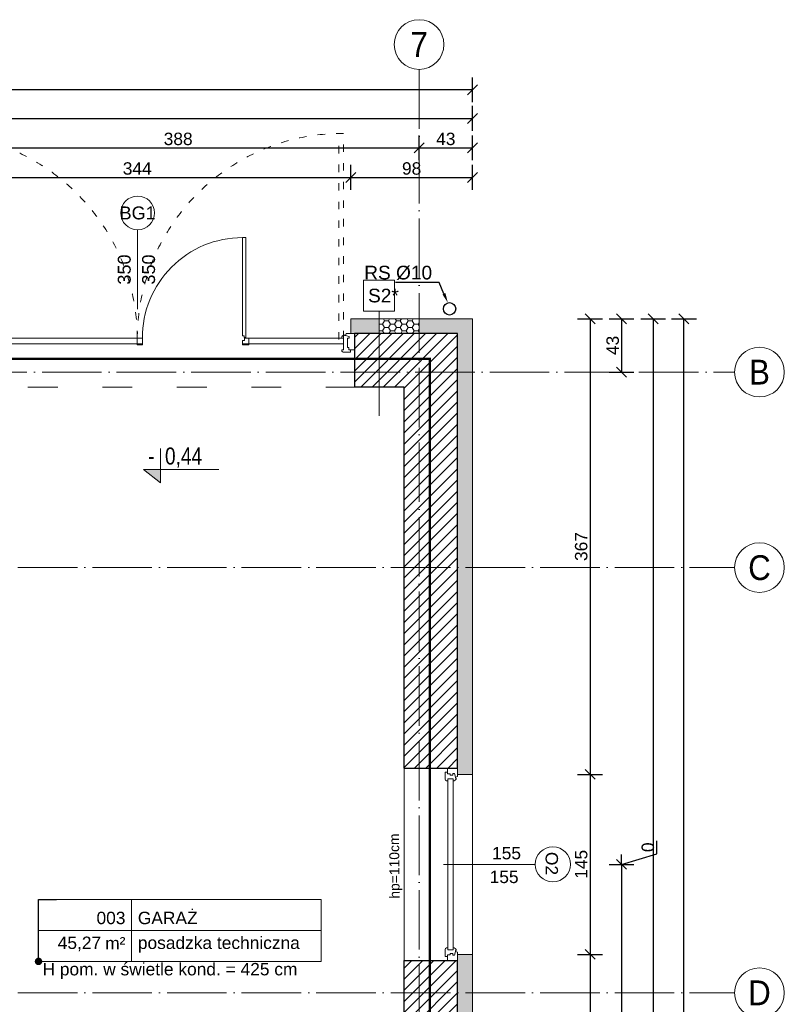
# Model space of a CAD drawing. Header units: millimetres. Extents: x -2720 to 125583, y -8970 to 34912.
# Tile 61 of 105: x 15412 to 16027, y 19098 to 19892. Entities that reach past the tile are written whole.
import ezdxf
from ezdxf import colors
from ezdxf.entities.mleader import LeaderData, LeaderLine
from ezdxf.enums import TextEntityAlignment as Align
from ezdxf.math import Vec2, Vec3

# ---------------------------------------------------------------- set-up
doc = ezdxf.new("R2010")
doc.units = ezdxf.units.MM
for name, pattern in [('ACAD_ISO02W100', [15, 12, -3]), ('ACAD_ISO03W100', [30, 12, -18]), ('ACAD_ISO04W100', [30, 24, -3, 0, -3]), ('Osie$0$CONTINOUS', [0])]:
    doc.linetypes.add(name, pattern=pattern)
for name, color, linetype, lineweight, true_color in [('A_HATCH', 7, 'Continuous', 5, 0x999999), ('A_IZOLEACJA TERMI_PROJEKTOWANA', 7, 'Continuous', 15, 0x0089b6), ('A_PPOŻ', 1, 'ACAD_ISO02W100', 30, 0xff0000)]:
    doc.layers.add(name, color=color, linetype=linetype, lineweight=lineweight, true_color=true_color)
for name, color, linetype, lineweight in [('A_KONST_ISTNIEJĄCE', 83, 'Continuous', 25), ('A_OPISY', 40, 'Continuous', 9), ('A_OSIE KONSTRUKCYJNE', 150, 'ACAD_ISO04W100', 5), ('A_STOLARKA DRZWIOWA', 30, 'Continuous', 15), ('A_STOLARKA OKIENNA', 141, 'Continuous', 15), ('A_WIDOK', 141, 'Continuous', 13), ('A_WYMIAROWANIE', 7, 'Continuous', 9)]:
    doc.layers.add(name, color=color, linetype=linetype, lineweight=lineweight)
doc.layers.add('A_NIEWIDOCZNE  POMOCNICZE', color=252, linetype='ACAD_ISO03W100', lineweight=5, plot=False)
doc.layers.add('A_RYNNY', color=71, linetype='Continuous')
doc.styles.add('APLUS', font='arial.ttf', dxfattribs={"width": 0.6})
doc.styles.add('ARIAL', font='arial.ttf')
doc.styles.add('DEMIURG_100_opisy', font='arial.ttf', dxfattribs={"width": 0.9, "height": 20})
doc.styles.get("Standard").update_dxf_attribs({"font": 'arial.ttf'})
doc.dimstyles.new('1 do 100', dxfattribs={"dimtxt": 10, "dimasz": 8, "dimexe": 10, "dimexo": 10, "dimgap": 2, "dimtad": 1, "dimdec": 0, "dimtxsty": 'Standard', "dimblk": 'OBLIQUE', "dimcen": 2.5, "dimadec": 0, "dimazin": 0, "dimtfac": 1, "dimtdec": 0, "dimtmove": 0, "dimatfit": 3, "dimldrblk": 'OBLIQUE', "dimfxl": 10, "dimfxlon": 1, "dimarcsym": 0})
pattern_1 = [(0, (-3039.7677, -2375.465), (4.7625, 2.74963064), [3.175, -6.35]), (120, (-3039.7677, -2375.465), (-4.7625, 2.74963066), [3.175, -6.35]), (60, (-3039.7677, -2375.465), (1e-08, 5.4992613), [-6.35, 3.175])]

# ---------------------------------------------------------------- blocks, each defined once
blk = doc.blocks.new('*U142')
at = {"color": 144}
for p, q in [((45, 0), (45, -8)), ((45, 0), (51.68, 0)), ((45, 0), (45, -8)), ((51.68, 0), (52.26, -1.55)), ((193.32, 0), (192.74, -1.55)), ((200, 0), (193.32, 0)), ((200, 0), (200, -8)), ((49.24, -2.4), (52.26, -1.55)), ((49.24, -3.73), (49.24, -2.4)), ((50.61, -3.73), (49.24, -3.73)), ((49.59, -8), (49.59, -6.06)), ((49.59, -6.06), (50.61, -6.06)), ((50.61, -6.06), (50.61, -3.73)), ((52.26, -1.55), (53.11, -1.55)), ((53.11, -1.55), (53.01, -1.01)), ((53.75, -7.98), (53.75, -3.66)), ((53.75, -3.66), (55.38, -3.66)), ((191.25, -3.66), (189.62, -3.66)), ((191.25, -7.98), (191.25, -3.66)), ((191.89, -1.55), (191.99, -1.01)), ((192.74, -1.55), (191.89, -1.55)), ((195.76, -2.4), (192.74, -1.55)), ((194.39, -6.06), (194.39, -3.73)), ((194.39, -3.73), (195.76, -3.73)), ((195.41, -6.06), (194.39, -6.06)), ((195.41, -8), (195.41, -6.06)), ((195.76, -3.73), (195.76, -2.4)), ((45, -8), (48.2, -8)), ((48.2, -8), (48.2, -9.92)), ((48.2, -8), (49.59, -8)), ((48.2, -9.92), (54.06, -9.92)), ((55.34, -7.98), (53.75, -7.98)), ((55.34, -9.03), (55.34, -7.98)), ((189.66, -9.03), (189.66, -7.98)), ((189.66, -7.98), (191.25, -7.98)), ((196.8, -9.92), (190.94, -9.92)), ((196.8, -8), (195.41, -8)), ((200, -8), (196.8, -8)), ((196.8, -8), (196.8, -9.92))]:
    blk.add_line(p, q, dxfattribs=at)
blk.add_lwpolyline([(53.75, -3.66), (191.25, -3.66), (191.25, -7.98), (53.75, -7.98)], close=True, dxfattribs=at)
for centre, radius, start, end in [((52.87, -3.52), 2.51, 356.81051, 86.81051), ((192.13, -3.52), 2.51, 93.18949, 183.18949), ((53.97, -8.42), 1.5, 273.35533, 335.68535), ((191.03, -8.42), 1.5, 204.31465, 266.64467)]:
    blk.add_arc(centre, radius, start, end, dxfattribs=at)
blk = doc.blocks.new('WARTOŚĆ')
at = {"layer": 'A_OPISY', "color": 144}
blk.add_line((0, 0), (0, 73.97), dxfattribs=at)
blk.add_circle((0, 88.12), 14.15, dxfattribs=at)
blk.add_attdef('OZ', (-9.99, 82.42), '', height=10, dxfattribs=at)
for tag, p in [('S', (-4.03, 32.64)), ('H', (15.09, 32.64))]:
    blk.add_attdef(tag, p, '', height=10, rotation=90, dxfattribs=at)
blk = doc.blocks.new('*U109')
at = {"lineweight": 5}
for p, q in [((-75, -25), (-75, 25)), ((-75, 25), (0, 25)), ((0, 0), (0, 25)), ((0, 25), (152.71, 25)), ((152.71, 25), (152.71, -25)), ((-75, -25), (0, -25)), ((152.71, -25), (0, -25))]:
    blk.add_line(p, q, dxfattribs=at)
at = {"lineweight": 5, "ltscale": 18.5}
for p, q in [((0, 25), (0, -25)), ((-75, 0), (152.71, 0))]:
    blk.add_line(p, q, dxfattribs=at)
at = {"lineweight": 5, "ltscale": 18.5, "insert": (-5, -10.38), "char_height": 10, "attachment_point": 6, "style": 'ARIAL'}
blk.add_mtext('\\A1;m²', dxfattribs=at)
at = {"lineweight": 5, "style": 'ARIAL'}
blk.add_attdef('1NR', text='', height=10, dxfattribs=at).set_placement((-5, 5), align=Align.RIGHT)
blk.add_attdef('2POM', (5, 5), '', height=10, dxfattribs=at)
blk.add_attdef('4PL2', text='', height=10, dxfattribs=at).set_placement((-24.57, -5), align=Align.TOP_RIGHT)
blk.add_attdef('3POS', text='', height=10, dxfattribs=at).set_placement((5, -5), align=Align.TOP_LEFT)
blk = doc.blocks.new('_Dot')
at = {"color": 0, "linetype": 'ByBlock', "lineweight": -2}
blk.add_line((-0.5, 0), (-1, 0), dxfattribs=at)
at = {"color": 0, "linetype": 'ByBlock', "const_width": 0.5}
blk.add_lwpolyline([(-0.25, 0, 1), (0.25, 0, 1)], format="xyb", close=True, dxfattribs=at)
blk = doc.blocks.new('OSI')
at = {"layer": 'A_OSIE KONSTRUKCYJNE', "ltscale": 2}
for p, q in [((18773.03, 22227.01), (18773.03, 19966.92)), ((17207.22, 21983.12), (19027.17, 21983.12)), ((17788.7, 21825.62), (19027.17, 21825.62)), ((17788.7, 21483.12), (19027.17, 21483.12))]:
    blk.add_line(p, q, dxfattribs=at)
at = {"layer": 'A_OSIE KONSTRUKCYJNE', "linetype": 'Continuous'}
for centre in [(18773.03, 22247.01), (19047.17, 21983.12), (19047.17, 21825.62), (19047.17, 21483.12)]:
    blk.add_circle(centre, 20, dxfattribs=at)
at = {"layer": 'A_OSIE KONSTRUKCYJNE', "linetype": 'Osie$0$CONTINOUS', "style": 'DEMIURG_100_opisy', "width": 0.9}
for s, p in [('7', (18773.03, 22247.01)), ('B', (19047.17, 21983.12)), ('C', (19047.17, 21825.62)), ('D', (19047.17, 21483.12))]:
    blk.add_text(s, height=20, dxfattribs=at).set_placement(p, align=Align.MIDDLE_CENTER)
blk = doc.blocks.new('_Oblique')
at = {"color": 0, "linetype": 'ByBlock', "lineweight": -2}
blk.add_line((-0.5, -0.5), (0.5, 0.5), dxfattribs=at)
blk = doc.blocks.new('*D251')
at = {"layer": 'A_WYMIAROWANIE', "color": 0, "lineweight": -2, "ltscale": 2, "transparency": 16777216}
for p, q in [((15334.26, 19754.53), (15334.26, 19774.53)), ((15678.26, 19754.53), (15678.26, 19774.53)), ((15334.26, 19764.53), (15678.26, 19764.53))]:
    blk.add_line(p, q, dxfattribs=at)
at = {"layer": 'Defpoints', "color": 0, "ltscale": 2, "transparency": 16777216}
for p in [(15678.26, 19764.53), (15334.26, 19650.66), (15678.26, 19650.66)]:
    blk.add_point(p, dxfattribs=at)
at = {"layer": 'A_WYMIAROWANIE', "color": 0, "lineweight": -2, "ltscale": 2, "transparency": 16777216, "xscale": 8, "yscale": 8, "zscale": 8, "rotation": 180}
blk.add_blockref('_Oblique', (15334.26, 19764.53), dxfattribs=at)
at = {"layer": 'A_WYMIAROWANIE', "color": 0, "lineweight": -2, "ltscale": 2, "transparency": 16777216, "xscale": 8, "yscale": 8, "zscale": 8}
blk.add_blockref('_Oblique', (15678.26, 19764.53), dxfattribs=at)
at = {"layer": 'A_WYMIAROWANIE', "color": 0, "ltscale": 2, "transparency": 16777216, "insert": (15506.26, 19771.64), "char_height": 10, "attachment_point": 5}
blk.add_mtext('344', dxfattribs=at)
blk = doc.blocks.new('*D252')
at = {"layer": 'A_WYMIAROWANIE', "color": 0, "lineweight": -2, "ltscale": 2, "transparency": 16777216}
for p, q in [((15678.26, 19754.53), (15678.26, 19774.53)), ((15776.26, 19754.53), (15776.26, 19774.53)), ((15678.26, 19764.53), (15776.26, 19764.53))]:
    blk.add_line(p, q, dxfattribs=at)
at = {"layer": 'Defpoints', "color": 0, "ltscale": 2, "transparency": 16777216}
for p in [(15776.26, 19764.53), (15678.26, 19650.66), (15776.26, 19650.66)]:
    blk.add_point(p, dxfattribs=at)
at = {"layer": 'A_WYMIAROWANIE', "color": 0, "lineweight": -2, "ltscale": 2, "transparency": 16777216, "xscale": 8, "yscale": 8, "zscale": 8, "rotation": 180}
blk.add_blockref('_Oblique', (15678.26, 19764.53), dxfattribs=at)
at = {"layer": 'A_WYMIAROWANIE', "color": 0, "lineweight": -2, "ltscale": 2, "transparency": 16777216, "xscale": 8, "yscale": 8, "zscale": 8}
blk.add_blockref('_Oblique', (15776.26, 19764.53), dxfattribs=at)
at = {"layer": 'A_WYMIAROWANIE', "color": 0, "ltscale": 2, "transparency": 16777216, "insert": (15727.26, 19771.63), "char_height": 10, "attachment_point": 5}
blk.add_mtext('98', dxfattribs=at)
blk = doc.blocks.new('*D262')
at = {"layer": 'A_WYMIAROWANIE', "color": 0, "lineweight": -2, "ltscale": 2, "transparency": 16777216}
for p, q in [((15345.16, 19778.36), (15345.16, 19798.36)), ((15733.26, 19778.36), (15733.26, 19798.36)), ((15345.16, 19788.36), (15733.26, 19788.36))]:
    blk.add_line(p, q, dxfattribs=at)
at = {"layer": 'Defpoints', "color": 0, "ltscale": 2, "transparency": 16777216}
for p in [(15733.26, 19788.36), (15733.26, 19684.44), (15345.16, 19661.34)]:
    blk.add_point(p, dxfattribs=at)
at = {"layer": 'A_WYMIAROWANIE', "color": 0, "lineweight": -2, "ltscale": 2, "transparency": 16777216, "xscale": 8, "yscale": 8, "zscale": 8, "rotation": 180}
blk.add_blockref('_Oblique', (15345.16, 19788.36), dxfattribs=at)
at = {"layer": 'A_WYMIAROWANIE', "color": 0, "lineweight": -2, "ltscale": 2, "transparency": 16777216, "xscale": 8, "yscale": 8, "zscale": 8}
blk.add_blockref('_Oblique', (15733.26, 19788.36), dxfattribs=at)
at = {"layer": 'A_WYMIAROWANIE', "color": 0, "ltscale": 2, "transparency": 16777216, "insert": (15539.21, 19795.47), "char_height": 10, "attachment_point": 5}
blk.add_mtext('388', dxfattribs=at)
blk = doc.blocks.new('*D263')
at = {"layer": 'A_WYMIAROWANIE', "color": 0, "lineweight": -2, "ltscale": 2, "transparency": 16777216}
for p, q in [((15733.26, 19778.36), (15733.26, 19798.36)), ((15776.26, 19778.36), (15776.26, 19798.36)), ((15733.26, 19788.36), (15776.26, 19788.36))]:
    blk.add_line(p, q, dxfattribs=at)
at = {"layer": 'Defpoints', "color": 0, "ltscale": 2, "transparency": 16777216}
for p in [(15776.26, 19788.36), (15733.26, 19684.44), (15776.26, 19650.66)]:
    blk.add_point(p, dxfattribs=at)
at = {"layer": 'A_WYMIAROWANIE', "color": 0, "lineweight": -2, "ltscale": 2, "transparency": 16777216, "xscale": 8, "yscale": 8, "zscale": 8, "rotation": 180}
blk.add_blockref('_Oblique', (15733.26, 19788.36), dxfattribs=at)
at = {"layer": 'A_WYMIAROWANIE', "color": 0, "lineweight": -2, "ltscale": 2, "transparency": 16777216, "xscale": 8, "yscale": 8, "zscale": 8}
blk.add_blockref('_Oblique', (15776.26, 19788.36), dxfattribs=at)
at = {"layer": 'A_WYMIAROWANIE', "color": 0, "ltscale": 2, "transparency": 16777216, "insert": (15754.76, 19795.47), "char_height": 10, "attachment_point": 5}
blk.add_mtext('43', dxfattribs=at)
blk = doc.blocks.new('*D265')
at = {"layer": 'A_WYMIAROWANIE', "color": 0, "lineweight": -2, "ltscale": 2, "transparency": 16777216}
for p, q in [((14170.26, 19802.03), (14170.26, 19822.03)), ((15776.26, 19802.03), (15776.26, 19822.03)), ((14170.26, 19812.03), (15776.26, 19812.03))]:
    blk.add_line(p, q, dxfattribs=at)
at = {"layer": 'Defpoints', "color": 0, "ltscale": 2, "transparency": 16777216}
for p in [(15776.26, 19812.03), (14170.26, 19655.66), (15776.26, 19650.66)]:
    blk.add_point(p, dxfattribs=at)
at = {"layer": 'A_WYMIAROWANIE', "color": 0, "lineweight": -2, "ltscale": 2, "transparency": 16777216, "xscale": 8, "yscale": 8, "zscale": 8, "rotation": 180}
blk.add_blockref('_Oblique', (14170.26, 19812.03), dxfattribs=at)
at = {"layer": 'A_WYMIAROWANIE', "color": 0, "lineweight": -2, "ltscale": 2, "transparency": 16777216, "xscale": 8, "yscale": 8, "zscale": 8}
blk.add_blockref('_Oblique', (15776.26, 19812.03), dxfattribs=at)
at = {"layer": 'A_WYMIAROWANIE', "color": 0, "ltscale": 2, "transparency": 16777216, "insert": (14973.26, 19819.14), "char_height": 10, "attachment_point": 5}
blk.add_mtext('1606', dxfattribs=at)
blk = doc.blocks.new('*D266')
at = {"layer": 'A_WYMIAROWANIE', "color": 0, "lineweight": -2, "ltscale": 2, "transparency": 16777216}
for p, q in [((13281.26, 19825.06), (13281.26, 19845.06)), ((15776.26, 19825.06), (15776.26, 19845.06)), ((15776.26, 19835.06), (13281.26, 19835.06))]:
    blk.add_line(p, q, dxfattribs=at)
at = {"layer": 'Defpoints', "color": 0, "ltscale": 2, "transparency": 16777216}
for p in [(13281.26, 19835.06), (15776.26, 19650.66), (13281.26, 19585.66)]:
    blk.add_point(p, dxfattribs=at)
at = {"layer": 'A_WYMIAROWANIE', "color": 0, "lineweight": -2, "ltscale": 2, "transparency": 16777216, "xscale": 8, "yscale": 8, "zscale": 8, "rotation": 180}
blk.add_blockref('_Oblique', (13281.26, 19835.06), dxfattribs=at)
at = {"layer": 'A_WYMIAROWANIE', "color": 0, "lineweight": -2, "ltscale": 2, "transparency": 16777216, "xscale": 8, "yscale": 8, "zscale": 8}
blk.add_blockref('_Oblique', (15776.26, 19835.06), dxfattribs=at)
at = {"layer": 'A_WYMIAROWANIE', "color": 0, "ltscale": 2, "transparency": 16777216, "insert": (14528.76, 19842.17), "char_height": 10, "attachment_point": 5}
blk.add_mtext('2495', dxfattribs=at)
blk = doc.blocks.new('*D267')
at = {"layer": 'A_WYMIAROWANIE', "color": 0, "lineweight": -2, "ltscale": 2, "transparency": 16777216}
for p, q in [((15860.96, 19650.66), (15880.96, 19650.66)), ((15870.96, 19650.66), (15870.96, 19283.66)), ((15860.96, 19283.66), (15880.96, 19283.66))]:
    blk.add_line(p, q, dxfattribs=at)
at = {"layer": 'Defpoints', "color": 0, "ltscale": 2, "transparency": 16777216}
for p in [(15776.26, 19650.66), (15776.26, 19283.66), (15870.96, 19283.66)]:
    blk.add_point(p, dxfattribs=at)
at = {"layer": 'A_WYMIAROWANIE', "color": 0, "lineweight": -2, "ltscale": 2, "transparency": 16777216, "xscale": 8, "yscale": 8, "zscale": 8}
for p, rotation in [((15870.96, 19650.66), 90), ((15870.96, 19283.66), 270)]:
    blk.add_blockref('_Oblique', p, dxfattribs=dict(at, rotation=rotation))
at = {"layer": 'A_WYMIAROWANIE', "color": 0, "ltscale": 2, "transparency": 16777216, "insert": (15863.85, 19467.16), "char_height": 10, "attachment_point": 5, "rotation": 90}
blk.add_mtext('367', dxfattribs=at)
blk = doc.blocks.new('*D268')
at = {"layer": 'A_WYMIAROWANIE', "color": 0, "lineweight": -2, "ltscale": 2, "transparency": 16777216}
for p, q in [((15860.96, 19283.66), (15880.96, 19283.66)), ((15870.96, 19283.66), (15870.96, 19138.66)), ((15860.96, 19138.66), (15880.96, 19138.66))]:
    blk.add_line(p, q, dxfattribs=at)
at = {"layer": 'Defpoints', "color": 0, "ltscale": 2, "transparency": 16777216}
for p in [(15776.26, 19283.66), (15776.26, 19138.66), (15870.96, 19138.66)]:
    blk.add_point(p, dxfattribs=at)
at = {"layer": 'A_WYMIAROWANIE', "color": 0, "lineweight": -2, "ltscale": 2, "transparency": 16777216, "xscale": 8, "yscale": 8, "zscale": 8}
for p, rotation in [((15870.96, 19283.66), 90), ((15870.96, 19138.66), 270)]:
    blk.add_blockref('_Oblique', p, dxfattribs=dict(at, rotation=rotation))
at = {"layer": 'A_WYMIAROWANIE', "color": 0, "ltscale": 2, "transparency": 16777216, "insert": (15863.85, 19211.16), "char_height": 10, "attachment_point": 5, "rotation": 90}
blk.add_mtext('145', dxfattribs=at)
blk = doc.blocks.new('*D269')
at = {"layer": 'A_WYMIAROWANIE', "color": 0, "lineweight": -2, "ltscale": 2, "transparency": 16777216}
for p, q in [((15860.96, 19138.66), (15880.96, 19138.66)), ((15870.96, 19138.66), (15870.96, 19010.66)), ((15860.96, 19010.66), (15880.96, 19010.66))]:
    blk.add_line(p, q, dxfattribs=at)
at = {"layer": 'Defpoints', "color": 0, "ltscale": 2, "transparency": 16777216}
for p in [(15776.26, 19138.66), (15776.26, 19010.66), (15870.96, 19010.66)]:
    blk.add_point(p, dxfattribs=at)
at = {"layer": 'A_WYMIAROWANIE', "color": 0, "lineweight": -2, "ltscale": 2, "transparency": 16777216, "xscale": 8, "yscale": 8, "zscale": 8}
for p, rotation in [((15870.96, 19138.66), 90), ((15870.96, 19010.66), 270)]:
    blk.add_blockref('_Oblique', p, dxfattribs=dict(at, rotation=rotation))
at = {"layer": 'A_WYMIAROWANIE', "color": 0, "ltscale": 2, "transparency": 16777216, "insert": (15863.85, 19074.66), "char_height": 10, "attachment_point": 5, "rotation": 90}
blk.add_mtext('128', dxfattribs=at)
blk = doc.blocks.new('*D273')
at = {"layer": 'A_WYMIAROWANIE', "color": 0, "lineweight": -2, "ltscale": 2, "transparency": 16777216}
for p, q in [((15886.32, 19650.66), (15906.32, 19650.66)), ((15896.32, 19650.66), (15896.32, 19607.66)), ((15886.32, 19607.66), (15906.32, 19607.66))]:
    blk.add_line(p, q, dxfattribs=at)
at = {"layer": 'Defpoints', "color": 0, "ltscale": 2, "transparency": 16777216}
for p in [(15776.26, 19650.66), (15776.26, 19607.66), (15896.32, 19607.66)]:
    blk.add_point(p, dxfattribs=at)
at = {"layer": 'A_WYMIAROWANIE', "color": 0, "lineweight": -2, "ltscale": 2, "transparency": 16777216, "xscale": 8, "yscale": 8, "zscale": 8}
for p, rotation in [((15896.32, 19650.66), 90), ((15896.32, 19607.66), 270)]:
    blk.add_blockref('_Oblique', p, dxfattribs=dict(at, rotation=rotation))
at = {"layer": 'A_WYMIAROWANIE', "color": 0, "ltscale": 2, "transparency": 16777216, "insert": (15889.21, 19629.16), "char_height": 10, "attachment_point": 5, "rotation": 90}
blk.add_mtext('43', dxfattribs=at)
blk = doc.blocks.new('*D274')
at = {"layer": 'A_WYMIAROWANIE', "color": 0, "lineweight": -2, "ltscale": 2, "transparency": 16777216}
for p, q in [((15924.63, 19219.66), (15924.63, 19230.18)), ((15896.32, 19211.16), (15924.63, 19219.66)), ((15896.32, 19211.16), (15896.32, 19219.16)), ((15886.32, 19211.16), (15906.32, 19211.16)), ((15886.32, 19211.16), (15906.32, 19211.16)), ((15896.32, 19211.16), (15896.32, 19203.16))]:
    blk.add_line(p, q, dxfattribs=at)
at = {"layer": 'Defpoints', "color": 0, "ltscale": 2, "transparency": 16777216}
for p in [(15776.26, 19211.16), (15789.85, 19211.16), (15896.32, 19211.16)]:
    blk.add_point(p, dxfattribs=at)
at = {"layer": 'A_WYMIAROWANIE', "color": 0, "lineweight": -2, "ltscale": 2, "transparency": 16777216, "xscale": 8, "yscale": 8, "zscale": 8}
for rotation in [90, 270]:
    blk.add_blockref('_Oblique', (15896.32, 19211.16), dxfattribs=dict(at, rotation=rotation))
at = {"layer": 'A_WYMIAROWANIE', "color": 0, "ltscale": 2, "transparency": 16777216, "insert": (15917.53, 19224.92), "char_height": 10, "attachment_point": 5, "rotation": 90}
blk.add_mtext('0', dxfattribs=at)
blk = doc.blocks.new('*D275')
at = {"layer": 'A_WYMIAROWANIE', "color": 0, "lineweight": -2, "ltscale": 2, "transparency": 16777216}
for p, q in [((15886.32, 19211.16), (15906.32, 19211.16)), ((15896.32, 19211.16), (15896.32, 18938.16)), ((15886.32, 18938.16), (15906.32, 18938.16))]:
    blk.add_line(p, q, dxfattribs=at)
at = {"layer": 'Defpoints', "color": 0, "ltscale": 2, "transparency": 16777216}
for p in [(15789.85, 19211.16), (15776.26, 18938.16), (15896.32, 18938.16)]:
    blk.add_point(p, dxfattribs=at)
at = {"layer": 'A_WYMIAROWANIE', "color": 0, "lineweight": -2, "ltscale": 2, "transparency": 16777216, "xscale": 8, "yscale": 8, "zscale": 8}
for p, rotation in [((15896.32, 19211.16), 90), ((15896.32, 18938.16), 270)]:
    blk.add_blockref('_Oblique', p, dxfattribs=dict(at, rotation=rotation))
at = {"layer": 'A_WYMIAROWANIE', "color": 0, "ltscale": 2, "transparency": 16777216, "insert": (15889.21, 19074.66), "char_height": 10, "attachment_point": 5, "rotation": 90}
blk.add_mtext('273', dxfattribs=at)
blk = doc.blocks.new('*D281')
at = {"layer": 'A_WYMIAROWANIE', "color": 0, "lineweight": -2, "ltscale": 2, "transparency": 16777216}
for p, q in [((15911.73, 19650.66), (15931.73, 19650.66)), ((15921.73, 19650.66), (15921.73, 18154.66)), ((15911.73, 18154.66), (15931.73, 18154.66))]:
    blk.add_line(p, q, dxfattribs=at)
at = {"layer": 'Defpoints', "color": 0, "ltscale": 2, "transparency": 16777216}
for p in [(15776.26, 19650.66), (15776.26, 18154.66), (15921.73, 18154.66)]:
    blk.add_point(p, dxfattribs=at)
at = {"layer": 'A_WYMIAROWANIE', "color": 0, "lineweight": -2, "ltscale": 2, "transparency": 16777216, "xscale": 8, "yscale": 8, "zscale": 8}
for p, rotation in [((15921.73, 19650.66), 90), ((15921.73, 18154.66), 270)]:
    blk.add_blockref('_Oblique', p, dxfattribs=dict(at, rotation=rotation))
at = {"layer": 'A_WYMIAROWANIE', "color": 0, "ltscale": 2, "transparency": 16777216, "insert": (15914.63, 18902.66), "char_height": 10, "attachment_point": 5, "rotation": 90}
blk.add_mtext('1496', dxfattribs=at)
blk = doc.blocks.new('*D283')
at = {"layer": 'A_WYMIAROWANIE', "color": 0, "lineweight": -2, "ltscale": 2, "transparency": 16777216}
for p, q in [((15936.59, 19650.66), (15956.59, 19650.66)), ((15946.59, 17890.66), (15946.59, 19650.66)), ((15936.59, 17890.66), (15956.59, 17890.66))]:
    blk.add_line(p, q, dxfattribs=at)
at = {"layer": 'Defpoints', "color": 0, "ltscale": 2, "transparency": 16777216}
for p in [(15290.28, 19650.66), (15946.59, 19650.66), (15333.26, 17890.66)]:
    blk.add_point(p, dxfattribs=at)
at = {"layer": 'A_WYMIAROWANIE', "color": 0, "lineweight": -2, "ltscale": 2, "transparency": 16777216, "xscale": 8, "yscale": 8, "zscale": 8}
for p, rotation in [((15946.59, 19650.66), 90), ((15946.59, 17890.66), 270)]:
    blk.add_blockref('_Oblique', p, dxfattribs=dict(at, rotation=rotation))
at = {"layer": 'A_WYMIAROWANIE', "color": 0, "ltscale": 2, "transparency": 16777216, "insert": (15939.48, 18770.66), "char_height": 10, "attachment_point": 5, "rotation": 90}
blk.add_mtext('1760', dxfattribs=at)
blk = doc.blocks.new('*U8')
blk.add_hatch(color=256).paths.add_polyline_path([(0, 0.153), (-0.198, 0.153), (0, 0)])
blk.add_line((0, 0.153), (0, 0.4))
blk.add_lwpolyline([(0, 0.153), (0, 0), (-0.198, 0.153), (0.685, 0.153)])
at = {"style": 'APLUS', "width": 0.8}
blk.add_attdef('%%P_0.00', text='', height=0.2, dxfattribs=at).set_placement((-0.146, 0.153), align=Align.BOTTOM_LEFT)
blk = doc.blocks.new('*U591')
at = {"color": 0}
blk.add_line((0, 80), (0, 0), dxfattribs=at)
blk.add_circle((0, 97), 17, dxfattribs=at)
blk.add_attdef('NAZWA', text='', height=13, dxfattribs=at).set_placement((0, 97), align=Align.MIDDLE)
for tag, p in [('SZEROKOŚĆ', (-13.47, 40)), ('WYSOKOŚĆ', (11.02, 40))]:
    blk.add_attdef(tag, text='', height=13, rotation=90, dxfattribs=at).set_placement(p, align=Align.MIDDLE)
blk = doc.blocks.new('brama garażowa')
at = {"layer": 'A_STOLARKA DRZWIOWA', "color": 144, "linetype": 'ACAD_ISO03W100', "ltscale": 0.5, "transparency": 33554559}
for p, q in [((8.75, 9.34), (8.75, 174.34)), ((12.72, 8.83), (12.72, 173.83)), ((337.42, 8.19), (337.42, 173.19)), ((341.25, 9.34), (341.25, 174.34))]:
    blk.add_line(p, q, dxfattribs=at)
at = {"layer": 'A_STOLARKA DRZWIOWA', "color": 144, "transparency": 33554559}
for p, q in [((0, 13), (6.68, 13)), ((0, 13), (0, 0)), ((4.24, 10.6), (7.26, 11.45)), ((4.24, 9.27), (4.24, 10.6)), ((5.61, 9.27), (4.24, 9.27)), ((5.61, 1.94), (5.61, 9.27)), ((6.68, 13), (7.26, 11.45)), ((7.26, 11.45), (8.11, 11.45)), ((8.11, 11.45), (8.01, 11.99)), ((8.75, 0.02), (8.75, 9.34)), ((8.75, 9.34), (10.38, 9.34)), ((261.05, 11.25), (259.66, 11.25)), ((261.05, 9.86), (261.05, 11.25)), ((261.42, 7.55), (261.42, 9.34)), ((341.25, 9.34), (339.62, 9.34)), ((341.25, 0.02), (341.25, 9.34)), ((341.89, 11.45), (341.99, 11.99)), ((342.74, 11.45), (341.89, 11.45)), ((343.32, 13), (342.74, 11.45)), ((345.76, 10.6), (342.74, 11.45)), ((350, 13), (343.32, 13)), ((344.39, 1.94), (344.39, 9.27)), ((344.39, 9.27), (345.76, 9.27)), ((345.76, 9.27), (345.76, 10.6)), ((350, 13), (350, 0)), ((350, 13), (350, 0)), ((0, 0), (3.2, 0)), ((3.2, 0), (3.2, -1.92)), ((3.2, 0), (4.59, 0)), ((4.59, 0), (4.59, 1.94)), ((4.59, 1.94), (5.61, 1.94)), ((10.34, 0.02), (8.75, 0.02)), ((10.34, -1.03), (10.34, 0.02)), ((259.64, 7.55), (261.42, 7.55)), ((339.66, -1.03), (339.66, 0.02)), ((339.66, 0.02), (341.25, 0.02)), ((345.41, 1.94), (344.39, 1.94)), ((345.41, 0), (345.41, 1.94)), ((346.8, 0), (345.41, 0)), ((350, 0), (346.8, 0)), ((346.8, 0), (346.8, -1.92)), ((3.2, -1.92), (9.06, -1.92)), ((346.8, -1.92), (340.94, -1.92))]:
    blk.add_line(p, q, dxfattribs=at)
for points in [[(262.44, 9.86), (262.44, 90.33), (259.66, 90.33), (259.66, 11.25)], [(179.17, 9.34), (8.75, 9.34), (8.75, 4.68), (179.17, 4.68)], [(175, 3.98), (175, 9.34), (179.17, 9.34), (179.17, 3.98), (175, 3.98)], [(259.64, 4.68), (341.25, 4.68), (341.25, 9.34), (261.42, 9.34)], [(261.42, 9.34), (265, 9.34), (265, 3.98), (259.64, 3.98)], [(261.05, 9.86), (262.44, 9.86)], [(259.64, 3.98), (259.64, 7.55)]]:
    blk.add_lwpolyline(points, dxfattribs=at)
at = {"layer": 'A_STOLARKA DRZWIOWA', "color": 144, "linetype": 'ACAD_ISO03W100', "ltscale": 0.5, "transparency": 33554559}
for centre, start, end in [((9.29, 8.63), 0.2449, 90.18667), ((340.71, 8.63), 89.81333, 179.7551)]:
    blk.add_arc(centre, 165.71, start, end, dxfattribs=at)
at = {"layer": 'A_STOLARKA DRZWIOWA', "color": 144, "transparency": 33554559}
for centre, radius, start, end in [((259.66, 9.84), 80.48, 89.99889, 180.35485), ((7.87, 9.48), 2.51, 356.81051, 86.81051), ((342.13, 9.48), 2.51, 93.18949, 183.18949), ((8.97, -0.42), 1.5, 273.35533, 335.68535), ((341.03, -0.42), 1.5, 204.31465, 266.64467)]:
    blk.add_arc(centre, radius, start, end, dxfattribs=at)

msp = doc.modelspace()

# ---------------------------------------------------------------- hatches: boundary and pattern name
at = {"layer": 'A_HATCH'}
h = msp.add_hatch(dxfattribs=at)
h.set_pattern_fill('ANSI31', color=256, scale=2)
h.set_pattern_definition([(45, (-1713.23, 355.087), (-4.490128, 4.490128), [])])
h.paths.add_polyline_path([(15764.26, 19638.66), (15681.26, 19638.66), (15681.26, 19625.66), (15681.26, 19595.66), (15721.26, 19595.66), (15721.26, 19288.66), (15764.26, 19288.66)])
h.paths.add_polyline_path([(15764.26, 19133.66), (15756.26, 19133.66), (15721.26, 19133.66), (15721.26, 19015.66), (15764.26, 19015.66)])
h.paths.add_polyline_path([(15764.26, 18860.66), (15721.26, 18860.66), (15721.26, 18636.66), (15691.26, 18636.66), (15691.26, 18571.66), (15721.26, 18571.66), (15721.26, 18209.66), (15360.26, 18209.66), (15336.26, 18209.66), (15294.26, 18209.66), (15294.26, 18166.66), (15764.26, 18166.66)])
h.paths.add_polyline_path([(15331.26, 19638.66), (15224.26, 19638.66), (15224.26, 19597.66), (15255.26, 19597.66), (15255.26, 19471.66), (15298.26, 19471.66), (15298.26, 19595.66), (15331.26, 19595.66)])
h.paths.add_polyline_path([(15290.26, 18636.81), (15312.76, 18636.81), (15312.76, 18622.81), (15290.26, 18622.81), (15290.26, 18603.91), (15312.76, 18603.91), (15312.76, 18589.91), (15290.26, 18589.91), (15290.26, 18458.66), (15360.26, 18458.66), (15360.26, 18497.22), (15337.76, 18497.22), (15337.76, 18511.22), (15360.26, 18511.22), (15360.26, 18552.14), (15337.76, 18552.14), (15337.76, 18566.14), (15360.26, 18566.14), (15360.26, 18571.66), (15485.26, 18571.66), (15485.26, 18636.66), (15360.26, 18636.66), (15360.26, 19428.66), (15360.26, 19471.66), (15255.26, 19471.66), (15209.26, 19471.66), (15209.26, 19428.66), (15290.26, 19428.66), (15290.26, 18702.03), (15312.76, 18702.03), (15312.76, 18688.03), (15290.26, 18688.03)])
at = {"layer": 'A_IZOLEACJA TERMI_PROJEKTOWANA', "ltscale": 2}
h = msp.add_hatch(dxfattribs=at)
h.set_pattern_fill('HONEY', color=256)
h.set_pattern_definition(pattern_1)
h.paths.add_polyline_path([(15255.26, 19597.66), (15224.26, 19597.66), (15224.26, 19607.66), (15212.26, 19607.66), (15212.26, 19585.66), (15243.26, 19585.66), (15243.26, 19483.66), (15204.26, 19483.66), (15204.26, 19471.66), (15209.26, 19471.66), (15255.26, 19471.66)])
h.paths.add_polyline_path([(15310.08, 19650.66), (15212.26, 19650.66), (15212.26, 19607.66), (15224.26, 19607.66), (15224.26, 19638.66), (15310.08, 19638.66)])
h.paths.add_polyline_path([(15334.26, 19650.66), (15310.08, 19650.66), (15310.08, 19638.66), (15331.26, 19638.66), (15334.26, 19638.66)])
h.paths.add_polyline_path([(15700.97, 19650.66), (15678.26, 19650.66), (15678.26, 19638.66), (15681.26, 19638.66), (15700.97, 19638.66)])
h = msp.add_hatch(dxfattribs=at)
h.set_pattern_fill('HONEY', color=256)
h.set_pattern_definition(pattern_1)
h.paths.add_polyline_path([(15776.26, 19650.66), (15733.26, 19650.66), (15733.26, 19638.66), (15764.26, 19638.66), (15764.26, 19607.66), (15776.26, 19607.66)])
h.paths.add_polyline_path([(15776.26, 19607.66), (15764.26, 19607.66), (15764.26, 19450.16), (15776.26, 19450.16)])
h.paths.add_polyline_path([(15776.26, 19450.16), (15764.26, 19450.16), (15764.26, 19288.66), (15764.26, 19283.66), (15776.26, 19283.66)])
h.paths.add_polyline_path([(15776.26, 19138.66), (15764.26, 19138.66), (15764.26, 19133.66), (15764.26, 19015.66), (15764.26, 19010.66), (15776.26, 19010.66)])
h.paths.add_polyline_path([(15776.26, 18865.66), (15764.26, 18865.66), (15764.26, 18860.66), (15764.26, 18396.4), (15776.26, 18396.4)])
h.paths.add_polyline_path([(15776.26, 18396.4), (15764.26, 18396.4), (15764.26, 18166.66), (15625.03, 18166.66), (15625.03, 18154.66), (15776.26, 18154.66)])
h.paths.add_polyline_path([(15625.03, 18166.66), (15318.26, 18166.66), (15318.26, 18163.66), (15318.26, 18154.66), (15625.03, 18154.66)])
h = msp.add_hatch(dxfattribs=at)
h.set_pattern_fill('HONEY', color=256)
h.set_pattern_definition(pattern_1)
h.paths.add_polyline_path([(15733.26, 19650.66), (15700.97, 19650.66), (15700.97, 19638.66), (15733.26, 19638.66)])

# ---------------------------------------------------------------- linework, layer by layer
for p, q in [((15678.26, 19650.66), (15678.26, 19638.66)), ((15764.26, 19283.66), (15776.26, 19283.66)), ((15764.26, 19138.66), (15776.26, 19138.66))]:
    msp.add_line(p, q, dxfattribs=at)
for points in [[(15678.26, 19650.66), (15776.26, 19650.66), (15776.26, 19283.66)], [(15776.26, 19138.66), (15776.26, 19010.66)]]:
    msp.add_lwpolyline(points, dxfattribs=at)
at = {"layer": 'A_KONST_ISTNIEJĄCE', "ltscale": 2}
for p, q in [((15681.26, 19638.66), (15681.26, 19595.66)), ((15721.26, 19595.66), (15681.26, 19595.66)), ((15721.26, 19288.66), (15721.26, 19595.66)), ((15721.26, 19288.66), (15764.26, 19288.66)), ((15721.26, 19133.66), (15764.26, 19133.66)), ((15721.26, 19015.66), (15721.26, 19133.66))]:
    msp.add_line(p, q, dxfattribs=at)
for points in [[(15764.26, 19288.66), (15764.26, 19638.66), (15681.26, 19638.66)], [(15764.26, 19015.66), (15764.26, 19133.66)]]:
    msp.add_lwpolyline(points, dxfattribs=at)
at = {"layer": 'A_NIEWIDOCZNE  POMOCNICZE', "ltscale": 2}
msp.add_lwpolyline([(15298.26, 19595.66), (15721.26, 19595.66), (15721.26, 18636.66), (15691.26, 18636.66), (15691.26, 18571.66), (15721.26, 18571.66), (15721.26, 18209.66), (15485.26, 18209.66), (15485.26, 18636.66), (15360.26, 18636.66), (15360.26, 19471.66), (15298.26, 19471.66), (15298.26, 19595.66)], dxfattribs=at)
at = {"layer": 'A_OPISY'}
msp.add_line((15700.97, 19572.31), (15700.97, 19656.77), dxfattribs=at)
msp.add_lwpolyline([(15688.47, 19656.77), (15713.47, 19656.77), (15713.47, 19681.77), (15688.47, 19681.77)], close=True, dxfattribs=at)
at = {"layer": 'A_PPOŻ', "linetype": 'ACAD_ISO03W100', "ltscale": 2, "const_width": 2}
msp.add_lwpolyline([(15274.89, 19618.39), (15741.92, 19618.39), (15741.92, 18187.34), (15327.74, 18187.34), (15327.74, 18343.06), (15303.67, 18343.06), (15303.67, 18471.9), (15327.74, 18472.33), (15325.45, 19450.16), (15274.89, 19450.16), (15274.89, 19618.39)], dxfattribs=at)
at = {"layer": 'A_RYNNY'}
msp.add_circle((15757.81, 19658.65), 5, dxfattribs=at)
at = {"layer": 'A_WIDOK', "ltscale": 2}
for p, q in [((15721.26, 19288.66), (15721.26, 19133.66)), ((15764.26, 19288.66), (15764.26, 19283.66)), ((15776.26, 19283.66), (15776.26, 19138.66)), ((15764.26, 19138.66), (15764.26, 19133.66))]:
    msp.add_line(p, q, dxfattribs=at)

# ---------------------------------------------------------------- block references
at = {"layer": 'A_OPISY', "color": 144, "true_color": 0x007cb0, "transparency": 33554559}
msp.add_blockref('brama garażowa', (15331.26, 19625.66), dxfattribs=at)
at = {"layer": 'A_OPISY', "color": 144, "transparency": 33554559, "xscale": 0.8, "yscale": 0.8, "zscale": 0.8}
msp.add_blockref('*U591', (15506.56, 19658.29), dxfattribs=at).add_auto_attribs({'NAZWA': 'BG1', 'SZEROKOŚĆ': '350', 'WYSOKOŚĆ': '350'})
at = {"layer": 'A_OPISY', "transparency": 33554687, "xscale": 68.67492864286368, "yscale": 68.67492864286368, "zscale": 68.67492864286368, "rotation": 1.435389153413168e-05}
msp.add_blockref('*U8', (15525, 19518.58), dxfattribs=at).add_auto_attribs({'%%P_0.00': '-  0,44'})
at = {"layer": 'A_OPISY', "color": 144, "transparency": 33554559}
ref = msp.add_blockref('WARTOŚĆ', (15752.86, 19211.16), dxfattribs=dict(at, rotation=270))
ref.add_attrib('S', '155', (15792.03, 19215.19), dxfattribs={"color": 0, "height": 10})
ref.add_attrib('H', '155', (15790.08, 19196.07), dxfattribs={"color": 0, "height": 10})
ref.add_attrib('OZ', 'O2', (15835.14, 19221.15), dxfattribs={"color": 0, "height": 10, "rotation": 270})
at = {"layer": 'A_OPISY'}
msp.add_blockref('*U109', (15501.75, 19157.97), dxfattribs=at).add_auto_attribs({'1NR': '003', '2POM': 'GARAŻ', '3POS': 'posadzka techniczna ', '4PL2': '45,27'})
at = {"layer": 'A_OSIE KONSTRUKCYJNE'}
msp.add_blockref('OSI', (-3039.77, -2375.46), dxfattribs=at)
at = {"layer": 'A_STOLARKA OKIENNA', "transparency": 33554559, "xscale": -1, "rotation": 270}
msp.add_blockref('*U142', (15764.26, 19088.66), dxfattribs=at)

# ---------------------------------------------------------------- texts
at = {"layer": 'A_OPISY'}
for s, p in [('RS %%C10', (15689.08, 19682.32)), ('S2*', (15692.15, 19663.84))]:
    msp.add_text(s, height=11, dxfattribs=at).set_placement(p)
at = {"layer": 'A_OPISY', "transparency": 33554559, "insert": (15714.54, 19209.75), "char_height": 8, "attachment_point": 5, "rotation": 90.4248}
msp.add_mtext_dynamic_manual_height_columns('hp=110cm', width=44.3905, gutter_width=12.5, heights=[0], dxfattribs=at)
at = {"layer": 'A_OPISY', "insert": (15429.94, 19131.72), "char_height": 10, "attachment_point": 1}
msp.add_mtext_dynamic_manual_height_columns('H pom. w świetle kond. = 425 cm', width=254.3544, gutter_width=0, heights=[12.82], dxfattribs=at)

# ---------------------------------------------------------------- dimensions: what is measured, and where the dimension line sits
at = {"layer": 'A_WYMIAROWANIE', "ltscale": 2}
dim = msp.add_linear_dim(base=(13281.26, 19835.06), p1=(15776.26, 19650.66), p2=(13281.26, 19585.66), dimstyle='1 do 100', dxfattribs=at)
dim.commit()
dim.dimension.update_dxf_attribs({"geometry": '*D266', "text_midpoint": (14528.76, 19842.17)})
for base, p1, p2, picture, middle in [((15776.26, 19812.03), (14170.26, 19655.66), (15776.26, 19650.66), '*D265', (14973.26, 19819.14)), ((15733.26, 19788.36), (15345.16, 19661.34), (15733.26, 19684.44), '*D262', (15539.21, 19795.47)), ((15776.26, 19788.36), (15733.26, 19684.44), (15776.26, 19650.66), '*D263', (15754.76, 19795.47)), ((15678.26, 19764.53), (15334.26, 19650.66), (15678.26, 19650.66), '*D251', (15506.26, 19771.64)), ((15776.26, 19764.53), (15678.26, 19650.66), (15776.26, 19650.66), '*D252', (15727.26, 19771.63))]:
    dim = msp.add_linear_dim(base=base, p1=p1, p2=p2, dimstyle='1 do 100', override={"dimtmove": 1}, dxfattribs=at)
    dim.commit()
    dim.dimension.update_dxf_attribs({"geometry": picture, "text_midpoint": middle})
for base, p1, p2, picture, middle in [((15946.59, 19650.66), (15333.26, 17890.66), (15290.28, 19650.66), '*D283', (15939.48, 18770.66)), ((15870.96, 19283.66), (15776.26, 19650.66), (15776.26, 19283.66), '*D267', (15863.85, 19467.16)), ((15896.32, 19607.66), (15776.26, 19650.66), (15776.26, 19607.66), '*D273', (15889.21, 19629.16)), ((15921.73, 18154.66), (15776.26, 19650.66), (15776.26, 18154.66), '*D281', (15914.63, 18902.66))]:
    dim = msp.add_linear_dim(base=base, p1=p1, p2=p2, angle=90, dimstyle='1 do 100', dxfattribs=at)
    dim.commit()
    dim.dimension.update_dxf_attribs({"geometry": picture, "text_midpoint": middle})
for base, p1, p2, picture, middle in [((15870.96, 19138.66), (15776.26, 19283.66), (15776.26, 19138.66), '*D268', (15863.85, 19211.16)), ((15896.31633671, 19211.16011344), (15776.25854956, 19211.16011344), (15789.84566482, 19211.16011344), '*D274', (15917.52779646, 19221.65527033)), ((15896.32, 18938.16), (15789.85, 19211.16), (15776.26, 18938.16), '*D275', (15889.21, 19074.66)), ((15870.96, 19010.66), (15776.26, 19138.66), (15776.26, 19010.66), '*D269', (15863.85, 19074.66))]:
    dim = msp.add_linear_dim(base=base, p1=p1, p2=p2, angle=90, dimstyle='1 do 100', override={"dimtmove": 1}, dxfattribs=at)
    dim.commit()
    dim.dimension.update_dxf_attribs({"geometry": picture, "text_midpoint": middle})

# ---------------------------------------------------------------- leaders
at = {"layer": 'A_OPISY'}
ml = msp.add_multileader_mtext('Standard', dxfattribs=at)
ml.set_content('', color=256)
ml.set_leader_properties()
ml.build(insert=Vec2(0, 0))
ml.multileader.update_dxf_attribs({"dogleg_length": 35, "arrow_head_size": 8})
ctx = ml.context
ctx.base_point, ctx.arrow_head_size, ctx.plane_origin = Vec3(15710.36, 19679.9), 8, Vec3(15796.1, 19657.05)
ctx.text_align_type = 2
notes = []
notes.append((ctx, [(0, (1, 1, 0), (15749.36, 19679.9), (-1, 0), 35, [(0, [(15756.46, 19663.46)], 0, [])])]))
ctx.mtext.insert, ctx.mtext.alignment, ctx.mtext.flow_direction = Vec3(15712.36, 19681.9), 3, 5
ml = msp.add_multileader_mtext('Standard', dxfattribs=at)
ml.set_content('', color=256)
ml.set_leader_properties()
ml.set_arrow_properties(name='DOT')
ml.build(insert=Vec2(0, 0))
ml.multileader.update_dxf_attribs({"arrow_head_size": 6})
ctx = ml.context
ctx.base_point, ctx.arrow_head_size, ctx.plane_origin = Vec3(15441.28, 19182.97), 6, Vec3(15224.74, 19650.67)
notes.append((ctx, [(0, (1, 1, 0), (15426.75, 19182.97), (1, 0), 14.52, [(0, [(15426.75, 19132.97)], 0, [])])]))
ctx.mtext.insert, ctx.mtext.flow_direction = Vec3(15443.28, 19184.97), 5
for ctx, leaders in notes:
    for number, flags, end, landing, length, lines in leaders:
        leader = LeaderData()
        leader.index, (leader.has_last_leader_line, leader.has_dogleg_vector, leader.attachment_direction) = number, flags
        leader.last_leader_point, leader.dogleg_vector, leader.dogleg_length = Vec3(end), Vec3(landing), length
        for number, points, colour, breaks in lines:
            line = LeaderLine()
            line.index, line.vertices, line.color, line.breaks = number, Vec3.list(points), colors.encode_raw_color(colour), breaks
            leader.lines.append(line)
        ctx.leaders.append(leader)

doc.saveas('drawing.dxf')
